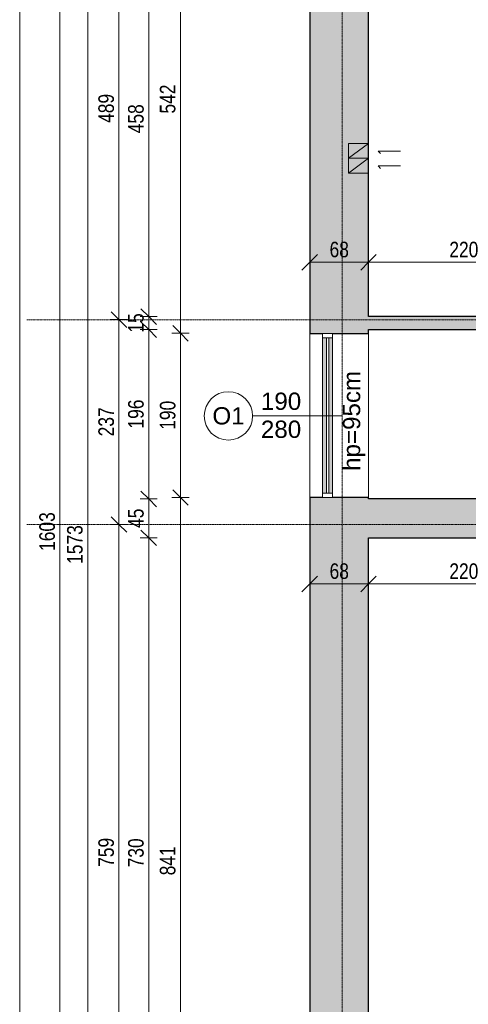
# Model space of a CAD drawing. Header units: centimetres. Extents: x 14785 to 20067, y -11124 to -8451.
# Tile 2 of 26: x 14785 to 15304, y -10161 to -9022. Entities that reach past the tile are written whole.
import ezdxf

# ---------------------------------------------------------------- set-up
doc = ezdxf.new("R2010")
doc.units = ezdxf.units.CM
doc.header["$XCLIPFRAME"] = 2
doc.linetypes.add('Linia siatki', pattern=[0.9925, 0.47, -0.2175, 0.0875, -0.2175])
doc.linetypes.add('Linia wyrównania', pattern=[0.32004, 0.16002, -0.16002])
for name, color, linetype, lineweight in [('A-ANNO-DIMS', 211, 'Continuous', 9), ('A-ANNO-DIMS-100', 211, 'Continuous', 9), ('A-DETL', 90, 'Continuous', 9), ('A-DETL-THIN', 151, 'Continuous', 9), ('A-GLAZ', 151, 'Continuous', 9), ('A-WALL', 113, 'Continuous', 9), ('A-WALL-PATT', 111, 'Continuous', 25), ('G-ANNO-REFR', 1, 'Linia wyrównania', 9), ('G-ANNO-TEXT', 231, 'Continuous', 9), ('S-GRID', 1, 'Continuous', 9)]:
    doc.layers.add(name, color=color, linetype=linetype, lineweight=lineweight)
doc.styles.add('Arial_4', font='arial.ttf', dxfattribs={"width": 0.8, "height": 18})
doc.styles.add('Arial_5', font='arial.ttf', dxfattribs={"height": 20})
doc.dimstyles.new('Przekątna_-_1_8_mm_Arial', dxfattribs={"dimscale": 30.48, "dimtxt": 18.364669, "dimasz": 0.590551, "dimexe": 0.328084, "dimexo": 0.0625, "dimgap": 0.016404, "dimtad": 1, "dimdec": 0, "dimdsep": 46, "dimtxsty": 'Arial_4', "dimblk1": 'OBLIQUE', "dimblk2": 'OBLIQUE', "dimsah": 1, "dimcen": 0.09, "dimazin": 0, "dimtfac": 1, "dimtdec": 4, "dimtix": 1, "dimtmove": 0, "dimatfit": 3, "dimfxl": 0.328084, "dimfxlon": 1, "dimtvp": 1, "dimtolj": 1, "dimtzin": 0, "dimarcsym": 2})
picture_1 = doc.add_image_def('image1.png', size_in_pixel=(425, 587))

# ---------------------------------------------------------------- blocks, each defined once
blk = doc.blocks.new('Aluminum_1 szybowe - Okno 190_265 p_0-772044-4_Poziom piętra')
at = {"layer": 'A-GLAZ'}
h = blk.add_hatch(color=256, dxfattribs=at)
h.paths.add_polyline_path([(-132.1, 10.2), (47.8, 10.2), (47.8, 14.7), (-132.1, 14.7)])
h.paths.add_polyline_path([(-132.1, 17.2), (47.8, 17.2), (47.8, 21.7), (-132.1, 21.7)])
at = {"layer": 'A-GLAZ', "lineweight": 18}
for p, q in [((-132.1, 21.7), (-137.2, 21.7)), ((-137.2, 21.7), (-137.2, 10.2)), ((-132.1, 10.2), (-132.1, 21.7)), ((47.8, 17.2), (-132.1, 17.2)), ((-132.1, 17.2), (-132.1, 14.7)), ((-132.1, 14.7), (47.8, 14.7)), ((52.8, 21.7), (47.8, 21.7)), ((47.8, 21.7), (47.8, 10.2)), ((47.8, 14.7), (47.8, 17.2)), ((52.8, 10.2), (52.8, 21.7)), ((-137.2, 10.2), (-132.1, 10.2)), ((47.8, 10.2), (52.8, 10.2))]:
    blk.add_line(p, q, dxfattribs=at)
at = {"layer": 'A-GLAZ'}
for p, q in [((-132.1, 21.7), (47.8, 21.7)), ((47.8, 10.2), (-132.1, 10.2))]:
    blk.add_line(p, q, dxfattribs=at)
blk = doc.blocks.new('DIMBLOCK48-4_Poziom piętra')
at = {"layer": 'A-ANNO-DIMS-100'}
for p, q in [((14971.2, -9574.5), (14962.2, -9565.5)), ((14971.2, -9574.5), (14961.2, -9574.5)), ((14971.2, -10415.7), (14971.2, -9574.5)), ((14971.2, -9574.5), (14980.2, -9583.5)), ((14971.2, -9574.5), (14981.2, -9574.5)), ((14971.2, -10415.7), (14962.2, -10406.7)), ((14971.2, -10415.7), (14961.2, -10415.7)), ((14971.2, -10415.7), (14980.2, -10424.7)), ((14971.2, -10415.7), (14981.2, -10415.7))]:
    blk.add_line(p, q, dxfattribs=at)
at = {"layer": 'A-ANNO-DIMS-100', "color": 0, "insert": (14947.3, -10011.7), "char_height": 18, "width": 39.668, "attachment_point": 1, "rotation": 90, "line_spacing_factor": 0.941778, "style": 'Arial_4'}
blk.add_mtext('841', dxfattribs=at)
blk = doc.blocks.new('_Oblique')
at = {"color": 0, "linetype": 'ByBlock', "lineweight": -2}
blk.add_line((-0.5, -0.5), (0.5, 0.5), dxfattribs=at)
blk = doc.blocks.new('DIMBLOCK49-4_Poziom piętra')
at = {"layer": 'A-ANNO-DIMS-100'}
for p, q in [((14971.2, -9384.5), (14962.2, -9375.5)), ((14971.2, -9384.5), (14961.2, -9384.5)), ((14971.2, -9574.5), (14971.2, -9384.5)), ((14971.2, -9384.5), (14980.2, -9393.5)), ((14971.2, -9384.5), (14981.2, -9384.5)), ((14971.2, -9574.5), (14962.2, -9565.5)), ((14971.2, -9574.5), (14961.2, -9574.5)), ((14971.2, -9574.5), (14980.2, -9583.5)), ((14971.2, -9574.5), (14981.2, -9574.5))]:
    blk.add_line(p, q, dxfattribs=at)
at = {"layer": 'A-ANNO-DIMS-100', "color": 0, "insert": (14947.3, -9496.1), "char_height": 18, "width": 39.668, "attachment_point": 1, "rotation": 90, "line_spacing_factor": 0.941778, "style": 'Arial_4'}
blk.add_mtext('190', dxfattribs=at)
blk = doc.blocks.new('DIMBLOCK50-4_Poziom piętra')
at = {"layer": 'A-ANNO-DIMS-100'}
for p, q in [((14971.2, -8842.7), (14962.2, -8833.7)), ((14971.2, -8842.7), (14961.2, -8842.7)), ((14971.2, -9384.5), (14971.2, -8842.7)), ((14971.2, -8842.7), (14980.2, -8851.7)), ((14971.2, -8842.7), (14981.2, -8842.7)), ((14971.2, -9384.5), (14962.2, -9375.5)), ((14971.2, -9384.5), (14961.2, -9384.5)), ((14971.2, -9384.5), (14980.2, -9393.5)), ((14971.2, -9384.5), (14981.2, -9384.5))]:
    blk.add_line(p, q, dxfattribs=at)
at = {"layer": 'A-ANNO-DIMS-100', "color": 0, "insert": (14947.3, -9130.2), "char_height": 18, "width": 39.668, "attachment_point": 1, "rotation": 90, "line_spacing_factor": 0.941778, "style": 'Arial_4'}
blk.add_mtext('542', dxfattribs=at)
blk = doc.blocks.new('DIMBLOCK54-4_Poziom piętra')
at = {"layer": 'A-ANNO-DIMS-100'}
for p, q in [((14934.4, -8907.7), (14924.4, -8907.7)), ((14934.4, -8907.7), (14925.4, -8898.7)), ((14934.4, -8907.7), (14934.4, -9365.2)), ((14934.4, -8907.7), (14943.4, -8916.7)), ((14934.4, -8907.7), (14944.4, -8907.7)), ((14934.4, -9365.2), (14924.4, -9365.2)), ((14934.4, -9365.2), (14925.4, -9356.2)), ((14934.4, -9365.2), (14943.4, -9374.2)), ((14934.4, -9365.2), (14944.4, -9365.2))]:
    blk.add_line(p, q, dxfattribs=at)
at = {"layer": 'A-ANNO-DIMS-100', "color": 0, "insert": (14910.6, -9153), "char_height": 18, "width": 39.668, "attachment_point": 1, "rotation": 90, "line_spacing_factor": 0.941778, "style": 'Arial_4'}
blk.add_mtext('458', dxfattribs=at)
blk = doc.blocks.new('DIMBLOCK55-4_Poziom piętra')
at = {"layer": 'A-ANNO-DIMS-100'}
for p, q in [((14934.4, -9365.2), (14924.4, -9365.2)), ((14934.4, -9365.2), (14925.4, -9356.2)), ((14934.4, -9365.2), (14934.4, -9380.2)), ((14934.4, -9365.2), (14943.4, -9374.2)), ((14934.4, -9365.2), (14944.4, -9365.2)), ((14934.4, -9380.2), (14925.4, -9371.2)), ((14934.4, -9380.2), (14924.4, -9380.2)), ((14934.4, -9380.2), (14943.4, -9389.2)), ((14934.4, -9380.2), (14944.4, -9380.2))]:
    blk.add_line(p, q, dxfattribs=at)
at = {"layer": 'A-ANNO-DIMS-100', "color": 0, "insert": (14910.6, -9383.7), "char_height": 18, "width": 26.445, "attachment_point": 1, "rotation": 90, "line_spacing_factor": 0.941778, "style": 'Arial_4'}
blk.add_mtext('15', dxfattribs=at)
blk = doc.blocks.new('DIMBLOCK56-4_Poziom piętra')
at = {"layer": 'A-ANNO-DIMS-100'}
for p, q in [((14934.4, -9380.2), (14925.4, -9371.2)), ((14934.4, -9380.2), (14924.4, -9380.2)), ((14934.4, -9380.2), (14934.4, -9576.2)), ((14934.4, -9380.2), (14943.4, -9389.2)), ((14934.4, -9380.2), (14944.4, -9380.2)), ((14934.4, -9576.2), (14925.4, -9567.2)), ((14934.4, -9576.2), (14924.4, -9576.2)), ((14934.4, -9576.2), (14943.4, -9585.2)), ((14934.4, -9576.2), (14944.4, -9576.2))]:
    blk.add_line(p, q, dxfattribs=at)
at = {"layer": 'A-ANNO-DIMS-100', "color": 0, "insert": (14910.6, -9494.7), "char_height": 18, "width": 39.668, "attachment_point": 1, "rotation": 90, "line_spacing_factor": 0.941778, "style": 'Arial_4'}
blk.add_mtext('196', dxfattribs=at)
blk = doc.blocks.new('DIMBLOCK57-4_Poziom piętra')
at = {"layer": 'A-ANNO-DIMS-100'}
for p, q in [((14934.4, -9576.2), (14925.4, -9567.2)), ((14934.4, -9576.2), (14924.4, -9576.2)), ((14934.4, -9576.2), (14934.4, -9621.2)), ((14934.4, -9576.2), (14943.4, -9585.2)), ((14934.4, -9576.2), (14944.4, -9576.2)), ((14934.4, -9621.2), (14925.4, -9612.2)), ((14934.4, -9621.2), (14924.4, -9621.2)), ((14934.4, -9621.2), (14943.4, -9630.2)), ((14934.4, -9621.2), (14944.4, -9621.2))]:
    blk.add_line(p, q, dxfattribs=at)
at = {"layer": 'A-ANNO-DIMS-100', "color": 0, "insert": (14910.6, -9609.7), "char_height": 18, "width": 26.445, "attachment_point": 1, "rotation": 90, "line_spacing_factor": 0.941778, "style": 'Arial_4'}
blk.add_mtext('45', dxfattribs=at)
blk = doc.blocks.new('DIMBLOCK58-4_Poziom piętra')
at = {"layer": 'A-ANNO-DIMS-100'}
for p, q in [((14934.4, -9621.2), (14925.4, -9612.2)), ((14934.4, -9621.2), (14924.4, -9621.2)), ((14934.4, -9621.2), (14934.4, -10350.7)), ((14934.4, -9621.2), (14943.4, -9630.2)), ((14934.4, -9621.2), (14944.4, -9621.2)), ((14934.4, -10350.7), (14925.4, -10341.7)), ((14934.4, -10350.7), (14924.4, -10350.7)), ((14934.4, -10350.7), (14943.4, -10359.7)), ((14934.4, -10350.7), (14944.4, -10350.7))]:
    blk.add_line(p, q, dxfattribs=at)
at = {"layer": 'A-ANNO-DIMS-100', "color": 0, "insert": (14910.6, -10002.5), "char_height": 18, "width": 39.668, "attachment_point": 1, "rotation": 90, "line_spacing_factor": 0.941778, "style": 'Arial_4'}
blk.add_mtext('730', dxfattribs=at)
blk = doc.blocks.new('DIMBLOCK61-4_Poziom piętra')
at = {"layer": 'A-ANNO-DIMS-100'}
for p, q in [((14900, -9605.7), (14891, -9596.7)), ((14900, -9605.7), (14890, -9605.7)), ((14900, -10365), (14900, -9605.7)), ((14900, -9605.7), (14909, -9614.7)), ((14900, -9605.7), (14910, -9605.7)), ((14900, -10365), (14891, -10356)), ((14900, -10365), (14890, -10365)), ((14900, -10365), (14909, -10374)), ((14900, -10365), (14910, -10365))]:
    blk.add_line(p, q, dxfattribs=at)
at = {"layer": 'A-ANNO-DIMS-100', "color": 0, "insert": (14876.2, -10001.9), "char_height": 18, "width": 39.668, "attachment_point": 1, "rotation": 90, "line_spacing_factor": 0.941778, "style": 'Arial_4'}
blk.add_mtext('759', dxfattribs=at)
blk = doc.blocks.new('DIMBLOCK62-4_Poziom piętra')
at = {"layer": 'A-ANNO-DIMS-100'}
for p, q in [((14900, -9368.7), (14891, -9359.7)), ((14900, -9368.7), (14890, -9368.7)), ((14900, -9605.7), (14900, -9368.7)), ((14900, -9368.7), (14909, -9377.7)), ((14900, -9368.7), (14910, -9368.7)), ((14900, -9605.7), (14891, -9596.7)), ((14900, -9605.7), (14890, -9605.7)), ((14900, -9605.7), (14909, -9614.7)), ((14900, -9605.7), (14910, -9605.7))]:
    blk.add_line(p, q, dxfattribs=at)
at = {"layer": 'A-ANNO-DIMS-100', "color": 0, "insert": (14876.2, -9503.7), "char_height": 18, "width": 39.668, "attachment_point": 1, "rotation": 90, "line_spacing_factor": 0.941778, "style": 'Arial_4'}
blk.add_mtext('237', dxfattribs=at)
blk = doc.blocks.new('DIMBLOCK63-4_Poziom piętra')
at = {"layer": 'A-ANNO-DIMS-100'}
for p, q in [((14900, -8880.2), (14891, -8871.2)), ((14900, -8880.2), (14890, -8880.2)), ((14900, -9368.7), (14900, -8880.2)), ((14900, -8880.2), (14909, -8889.2)), ((14900, -8880.2), (14910, -8880.2)), ((14900, -9368.7), (14891, -9359.7)), ((14900, -9368.7), (14890, -9368.7)), ((14900, -9368.7), (14909, -9377.7)), ((14900, -9368.7), (14910, -9368.7))]:
    blk.add_line(p, q, dxfattribs=at)
at = {"layer": 'A-ANNO-DIMS-100', "color": 0, "insert": (14876.2, -9141), "char_height": 18, "width": 39.668, "attachment_point": 1, "rotation": 90, "line_spacing_factor": 0.941778, "style": 'Arial_4'}
blk.add_mtext('489', dxfattribs=at)
blk = doc.blocks.new('DIMBLOCK65-4_Poziom piętra')
at = {"layer": 'A-ANNO-DIMS-100'}
for p, q in [((14863.9, -8842.7), (14854.9, -8833.7)), ((14863.9, -8842.7), (14853.9, -8842.7)), ((14863.9, -10415.7), (14863.9, -8842.7)), ((14863.9, -8842.7), (14872.9, -8851.7)), ((14863.9, -8842.7), (14873.9, -8842.7)), ((14863.9, -10415.7), (14854.9, -10406.7)), ((14863.9, -10415.7), (14853.9, -10415.7)), ((14863.9, -10415.7), (14872.9, -10424.7)), ((14863.9, -10415.7), (14873.9, -10415.7))]:
    blk.add_line(p, q, dxfattribs=at)
at = {"layer": 'A-ANNO-DIMS-100', "color": 0, "insert": (14840, -9651.3), "char_height": 18, "width": 52.89, "attachment_point": 1, "rotation": 90, "line_spacing_factor": 0.941778, "style": 'Arial_4'}
blk.add_mtext('1573', dxfattribs=at)
blk = doc.blocks.new('DIMBLOCK67-4_Poziom piętra')
at = {"layer": 'A-ANNO-DIMS-100'}
for p, q in [((14831.8, -8812.7), (14822.8, -8803.7)), ((14831.8, -8812.7), (14821.8, -8812.7)), ((14831.8, -10415.7), (14831.8, -8812.7)), ((14831.8, -8812.7), (14840.8, -8821.7)), ((14831.8, -8812.7), (14841.8, -8812.7)), ((14831.8, -10415.7), (14822.8, -10406.7)), ((14831.8, -10415.7), (14821.8, -10415.7)), ((14831.8, -10415.7), (14840.8, -10424.7)), ((14831.8, -10415.7), (14841.8, -10415.7))]:
    blk.add_line(p, q, dxfattribs=at)
at = {"layer": 'A-ANNO-DIMS-100', "color": 0, "insert": (14807.9, -9636.3), "char_height": 18, "width": 52.89, "attachment_point": 1, "rotation": 90, "line_spacing_factor": 0.941778, "style": 'Arial_4'}
blk.add_mtext('1603', dxfattribs=at)
blk = doc.blocks.new('DIMBLOCK136-4_Poziom piętra')
at = {"layer": 'A-ANNO-DIMS-100'}
for p, q in [((15120.6, -9674.5), (15120.6, -9664.5)), ((15120.6, -9674.5), (15129.6, -9665.5)), ((15188.6, -9674.5), (15188.6, -9664.5)), ((15188.6, -9674.5), (15197.6, -9665.5)), ((15120.6, -9674.5), (15111.6, -9683.5)), ((15120.6, -9674.5), (15188.6, -9674.5)), ((15120.6, -9674.5), (15120.6, -9684.5)), ((15188.6, -9674.5), (15179.6, -9683.5)), ((15188.6, -9674.5), (15188.6, -9684.5))]:
    blk.add_line(p, q, dxfattribs=at)
at = {"layer": 'A-ANNO-DIMS-100', "color": 0, "insert": (15143.6, -9650.7), "char_height": 18, "width": 26.445, "attachment_point": 1, "line_spacing_factor": 0.941778, "style": 'Arial_4'}
blk.add_mtext('68', dxfattribs=at)
blk = doc.blocks.new('DIMBLOCK137-4_Poziom piętra')
at = {"layer": 'A-ANNO-DIMS-100'}
for p, q in [((15188.6, -9674.5), (15188.6, -9664.5)), ((15188.6, -9674.5), (15197.6, -9665.5)), ((15408.6, -9674.5), (15408.6, -9664.5)), ((15408.6, -9674.5), (15417.6, -9665.5)), ((15188.6, -9674.5), (15179.6, -9683.5)), ((15188.6, -9674.5), (15408.6, -9674.5)), ((15188.6, -9674.5), (15188.6, -9684.5)), ((15408.6, -9674.5), (15399.6, -9683.5)), ((15408.6, -9674.5), (15408.6, -9684.5))]:
    blk.add_line(p, q, dxfattribs=at)
at = {"layer": 'A-ANNO-DIMS-100', "color": 0, "insert": (15282.1, -9650.7), "char_height": 18, "width": 39.668, "attachment_point": 1, "line_spacing_factor": 0.941778, "style": 'Arial_4'}
blk.add_mtext('220', dxfattribs=at)
blk = doc.blocks.new('DIMBLOCK159-4_Poziom piętra')
at = {"layer": 'A-ANNO-DIMS-100'}
for p, q in [((15120.6, -9302.3), (15120.6, -9292.3)), ((15120.6, -9302.3), (15129.6, -9293.3)), ((15188.6, -9302.3), (15188.6, -9292.3)), ((15188.6, -9302.3), (15197.6, -9293.3)), ((15120.6, -9302.3), (15111.6, -9311.3)), ((15120.6, -9302.3), (15188.6, -9302.3)), ((15120.6, -9302.3), (15120.6, -9312.3)), ((15188.6, -9302.3), (15179.6, -9311.3)), ((15188.6, -9302.3), (15188.6, -9312.3))]:
    blk.add_line(p, q, dxfattribs=at)
at = {"layer": 'A-ANNO-DIMS-100', "color": 0, "insert": (15143.6, -9278.5), "char_height": 18, "width": 26.445, "attachment_point": 1, "line_spacing_factor": 0.941778, "style": 'Arial_4'}
blk.add_mtext('68', dxfattribs=at)
blk = doc.blocks.new('DIMBLOCK160-4_Poziom piętra')
at = {"layer": 'A-ANNO-DIMS-100'}
for p, q in [((15188.6, -9302.3), (15188.6, -9292.3)), ((15188.6, -9302.3), (15197.6, -9293.3)), ((15408.6, -9302.3), (15408.6, -9292.3)), ((15408.6, -9302.3), (15417.6, -9293.3)), ((15188.6, -9302.3), (15179.6, -9311.3)), ((15188.6, -9302.3), (15408.6, -9302.3)), ((15188.6, -9302.3), (15188.6, -9312.3)), ((15408.6, -9302.3), (15399.6, -9311.3)), ((15408.6, -9302.3), (15408.6, -9312.3))]:
    blk.add_line(p, q, dxfattribs=at)
at = {"layer": 'A-ANNO-DIMS-100', "color": 0, "insert": (15282.1, -9278.5), "char_height": 18, "width": 39.668, "attachment_point": 1, "line_spacing_factor": 0.941778, "style": 'Arial_4'}
blk.add_mtext('220', dxfattribs=at)

msp = doc.modelspace()

# ---------------------------------------------------------------- hatches: boundary and pattern name
at = {"layer": 'A-WALL-PATT', "lineweight": 9}
h = msp.add_hatch(color=256, dxfattribs=at)
h.paths.add_polyline_path([(15120.62, -10415.71), (15188.62, -10415.71), (15188.62, -9574.54), (15120.62, -9574.54), (15120.62, -9747.37)])
h.paths.add_polyline_path([(15120.62, -9384.54), (15188.62, -9384.54), (15188.62, -8842.71), (15120.62, -8842.71), (15120.62, -9109.4)])
h = msp.add_hatch(color=256, dxfattribs=at)
h.paths.add_polyline_path([(16028.99, -9380.21), (16033.62, -9380.21), (16033.62, -9365.21), (15927.12, -9365.21), (15927.12, -9380.21), (15931.76, -9380.21)])
h.paths.add_polyline_path([(16193.62, -9380.21), (16193.62, -9365.21), (16133.62, -9365.21), (16133.62, -9380.21), (16138.26, -9380.21)])
h.paths.add_polyline_path([(15758.57, -9380.21), (15822.12, -9380.21), (15822.12, -9365.21), (15508.62, -9365.21), (15508.62, -9380.21), (15596.34, -9380.21)])
h.paths.add_polyline_path([(15188.62, -9380.21), (15408.62, -9380.21), (15408.62, -9365.21), (15188.62, -9365.21), (15188.62, -9373.22)])
h = msp.add_hatch(color=256, dxfattribs=at)
h.paths.add_polyline_path([(16083.03, -9621.21), (16193.62, -9621.21), (16193.62, -9576.21), (15983.62, -9576.21), (15983.62, -9621.21), (15988.26, -9621.21)])
h.paths.add_polyline_path([(15883.62, -9621.21), (15883.62, -9576.21), (15508.62, -9576.21), (15508.62, -9621.21), (15878.99, -9621.21)])
h.paths.add_polyline_path([(15188.62, -9621.21), (15408.62, -9621.21), (15408.62, -9576.21), (15188.62, -9576.21), (15188.62, -9583.21)])

# ---------------------------------------------------------------- linework, layer by layer
at = {"layer": 'A-DETL', "lineweight": 18}
for p, q in [((15188.62, -9164.71), (15165.62, -9164.71)), ((15165.62, -9164.71), (15165.62, -9181.92)), ((15188.62, -9164.71), (15165.62, -9181.92)), ((15188.62, -9181.92), (15188.62, -9164.71)), ((15165.62, -9181.92), (15188.62, -9181.92)), ((15188.62, -9181.92), (15165.62, -9181.92)), ((15188.62, -9181.92), (15165.62, -9181.92)), ((15165.62, -9181.92), (15165.62, -9199.13)), ((15188.62, -9181.92), (15165.62, -9199.13)), ((15188.62, -9199.13), (15188.62, -9181.92)), ((15199.82, -9173.54), (15225.82, -9173.54)), ((15225.82, -9173.54), (15199.82, -9173.54)), ((15199.82, -9173.54), (15202.65, -9176.37)), ((15199.82, -9190.75), (15225.82, -9190.75)), ((15225.82, -9190.75), (15199.82, -9190.75)), ((15199.82, -9190.75), (15202.65, -9193.58)), ((15165.62, -9199.13), (15188.62, -9199.13)), ((15188.62, -9199.13), (15165.62, -9199.13))]:
    msp.add_line(p, q, dxfattribs=at)
at = {"layer": 'A-DETL-THIN'}
msp.add_line((15158.12, -9480.08), (15054.62, -9480.08), dxfattribs=at)
msp.add_circle((15026.62, -9480.08), 28, dxfattribs=at)
at = {"layer": 'A-WALL', "lineweight": 25}
for p, q in [((15120.62, -8842.71), (15120.62, -9384.54)), ((15188.62, -9365.21), (15188.62, -8907.71)), ((15403.99, -9365.21), (15188.62, -9365.21)), ((15120.62, -9384.54), (15135.62, -9384.54)), ((15147.05, -9384.54), (15188.62, -9384.54)), ((15188.62, -9384.54), (15188.62, -9380.21)), ((15188.62, -9380.21), (15403.99, -9380.21)), ((15120.62, -9574.54), (15120.62, -10415.71)), ((15135.62, -9574.54), (15120.62, -9574.54)), ((15188.62, -9574.54), (15147.05, -9574.54)), ((15188.62, -9576.21), (15188.62, -9574.54)), ((15403.99, -9576.21), (15188.62, -9576.21)), ((15188.62, -10350.71), (15188.62, -9621.21)), ((15188.62, -9621.21), (15403.99, -9621.21))]:
    msp.add_line(p, q, dxfattribs=at)
at = {"layer": 'A-WALL'}
for p, q in [((15120.62, -9574.54), (15120.62, -9384.54)), ((15188.62, -9384.54), (15188.62, -9574.54))]:
    msp.add_line(p, q, dxfattribs=at)
at = {"layer": 'S-GRID', "linetype": 'Linia siatki'}
for p, q in [((15158.12, -8451.11), (15158.12, -11063.66)), ((14793.33, -9368.71), (18286.21, -9368.71)), ((14793.33, -9605.71), (18286.21, -9605.71))]:
    msp.add_line(p, q, dxfattribs=at)

# ---------------------------------------------------------------- block references
at = {"layer": 'A-GLAZ', "rotation": 89.99999999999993}
msp.add_blockref('Aluminum_1 szybowe - Okno 190_265 p_0-772044-4_Poziom piętra', (15157.28, -9437.38), dxfattribs=at)

# ---------------------------------------------------------------- texts
at = {"layer": 'G-ANNO-TEXT', "color": 7, "insert": (15159.03, -9543.71), "char_height": 20, "width": 143.5021, "attachment_point": 1, "rotation": 90, "style": 'Arial_5'}
msp.add_mtext('hp=95cm', dxfattribs=at)
at = {"layer": 'G-ANNO-TEXT', "color": 7, "char_height": 20, "attachment_point": 1, "style": 'Arial_5'}
for s, insert, width in [('190', (15064.19, -9453.1), 57.7215), ('O1', (15008.1, -9469.96), 45.6962), ('280', (15064.19, -9485.51), 57.7215)]:
    msp.add_mtext(s, dxfattribs=dict(at, insert=insert, width=width))

# ---------------------------------------------------------------- dimensions: what is measured, and where the dimension line sits
at = {"layer": 'A-ANNO-DIMS'}
for base, p1, p2, override, picture, middle in [((14831.77, -8812.71), (14841.77, -10415.71), (14841.77, -8812.71), {"dimpost": '<>', "dimfxl": 1603}, 'DIMBLOCK67-4_Poziom piętra', (14822.07, -9614.21)), ((14863.85, -8842.71), (14873.85, -10415.71), (14873.85, -8842.71), {"dimpost": '<>', "dimfxl": 1573}, 'DIMBLOCK65-4_Poziom piętra', (14854.16, -9629.21)), ((14971.21, -8842.71), (14981.21, -9384.54), (14981.21, -8842.71), {"dimpost": '<>', "dimfxl": 541.83}, 'DIMBLOCK50-4_Poziom piętra', (14961.52, -9113.63)), ((14900.03401854, -8880.2148915), (14890.03401854, -9368.7148915), (14890.03401854, -8880.2148915), {"dimpost": '<>', "dimfxl": 488.5}, 'DIMBLOCK63-4_Poziom piętra', (14890.34370471, -9124.4648915)), ((14934.41816449, -9365.2148915), (14944.41816449, -8907.7148915), (14944.41816449, -9365.2148915), {"dimpost": '<>', "dimfxl": 457.5}, 'DIMBLOCK54-4_Poziom piętra', (14924.72785065, -9136.4648915)), ((14900.03, -9368.71), (14890.03, -9605.71), (14890.03, -9368.71), {"dimpost": '<>', "dimfxl": 237}, 'DIMBLOCK62-4_Poziom piętra', (14890.34, -9487.21)), ((14934.42, -9380.21), (14944.42, -9365.21), (14944.42, -9380.21), {"dimpost": '<>', "dimfxl": 15}, 'DIMBLOCK55-4_Poziom piętra', (14924.73, -9372.71)), ((14934.42, -9576.21), (14944.42, -9380.21), (14944.42, -9576.21), {"dimpost": '<>', "dimfxl": 196}, 'DIMBLOCK56-4_Poziom piętra', (14924.73, -9478.21)), ((14971.21, -9384.54), (14981.21, -9574.54), (14981.21, -9384.54), {"dimpost": '<>', "dimfxl": 190}, 'DIMBLOCK49-4_Poziom piętra', (14961.52, -9479.54)), ((14934.42, -9621.21), (14944.42, -9576.21), (14944.42, -9621.21), {"dimpost": '<>', "dimfxl": 45}, 'DIMBLOCK57-4_Poziom piętra', (14924.76, -9598.71)), ((14971.21, -9574.54), (14981.21, -10415.71), (14981.21, -9574.54), {"dimpost": '<>', "dimfxl": 841.17}, 'DIMBLOCK48-4_Poziom piętra', (14961.52, -9995.13)), ((14900.03, -9605.71), (14890.03, -10364.96), (14890.03, -9605.71), {"dimpost": '<>', "dimfxl": 759.25}, 'DIMBLOCK61-4_Poziom piętra', (14890.34, -9985.34)), ((14934.41816449, -10350.7148915), (14944.41816449, -9621.2148915), (14944.41816449, -10350.7148915), {"dimpost": '<>', "dimfxl": 729.5}, 'DIMBLOCK58-4_Poziom piętra', (14924.7217115, -9985.9648915))]:
    dim = msp.add_linear_dim(base=base, p1=p1, p2=p2, angle=90, dimstyle='Przekątna_-_1_8_mm_Arial', override=override, dxfattribs=at)
    dim.commit()
    dim.dimension.update_dxf_attribs({"geometry": picture, "text_midpoint": middle})
for base, p1, p2, override, picture, middle in [((15188.62, -9302.32), (15120.62, -9292.32), (15188.62, -9292.32), {"dimpost": '<>', "dimfxl": 68}, 'DIMBLOCK159-4_Poziom piętra', (15154.62, -9292.63)), ((15408.62, -9302.32), (15188.62, -9292.32), (15408.62, -9312.32), {"dimpost": '<>', "dimfxl": 220.90722}, 'DIMBLOCK160-4_Poziom piętra', (15298.62, -9292.63)), ((15188.62, -9674.52), (15120.62, -9664.52), (15188.62, -9664.52), {"dimpost": '<>', "dimfxl": 68}, 'DIMBLOCK136-4_Poziom piętra', (15154.62, -9664.83)), ((15408.62, -9674.52), (15188.62, -9664.52), (15408.62, -9664.52), {"dimpost": '<>', "dimfxl": 220}, 'DIMBLOCK137-4_Poziom piętra', (15298.62, -9664.83))]:
    dim = msp.add_linear_dim(base=base, p1=p1, p2=p2, dimstyle='Przekątna_-_1_8_mm_Arial', override=override, dxfattribs=at)
    dim.commit()
    dim.dimension.update_dxf_attribs({"geometry": picture, "text_midpoint": middle})

# ---------------------------------------------------------------- pictures from other files: only their frames are drawn
at = {"layer": 'G-ANNO-REFR'}
image = msp.add_image(picture_1, insert=(13294.02, -10599.16), size_in_units=(1499.31, 2070.81), dxfattribs=at)
image.set_boundary_path([(422.208, 706.731), (422.208, -16.598), (1893.711, -16.598), (1893.711, 706.731), (422.208, 706.731)])
image.dxf.flags = 15

doc.saveas('drawing.dxf')
